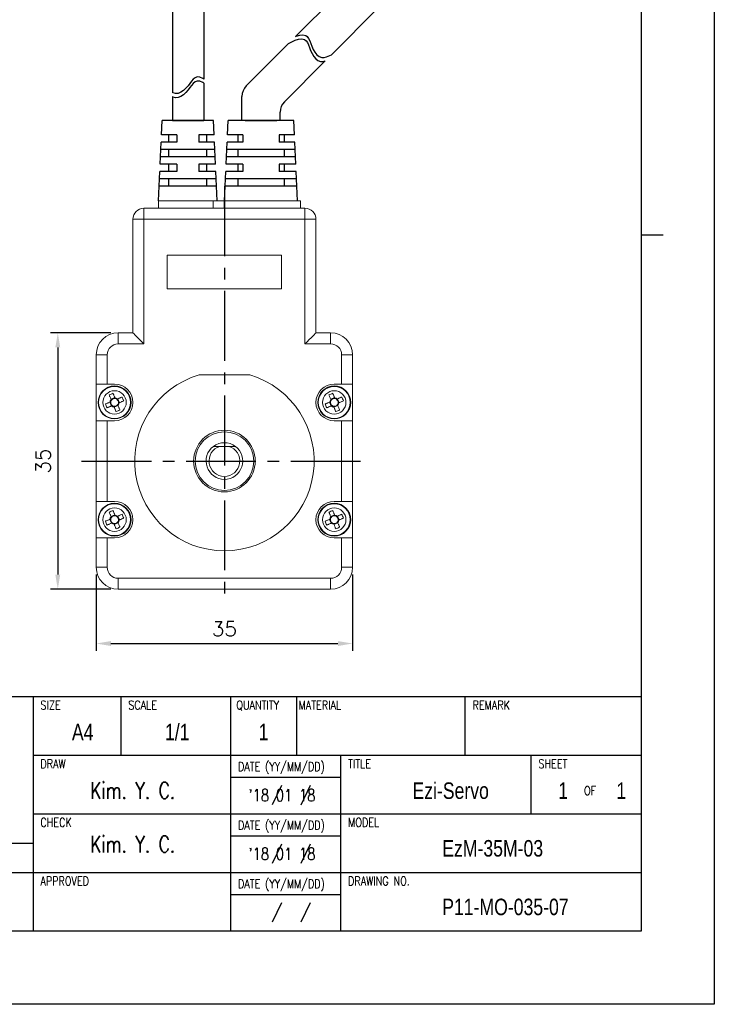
# Model space of a CAD drawing. Header units: millimetres. Extents: x 0 to 297, y 0 to 210.
# Tile 3 of 4: x 202 to 297, y 0 to 134. Entities that reach past the tile are written whole.
import ezdxf

# ---------------------------------------------------------------- set-up
doc = ezdxf.new("R2010")
doc.units = ezdxf.units.MM
doc.header["$PDSIZE"] = -1
doc.linetypes.add('CENTER2', pattern=[28.575, 19.05, -3.175, 3.175, -3.175])
doc.layers.add('DIM', color=3, linetype='Continuous')
doc.layers.add('SHEET', color=1, linetype='Continuous')
doc.styles.add('SHB', font='romans.shx', dxfattribs={"width": 0.75, "bigfont": 'whgtxt.shx'})
doc.styles.add('SHEET1', font='ROMANS.SHX', dxfattribs={"width": 0.8, "height": 3})
doc.styles.add('SHEET2', font='txt', dxfattribs={"width": 0.8, "height": 3})
doc.styles.get("Standard").update_dxf_attribs({"font": 'txt.shx', "bigfont": 'whgtxt.shx'})
doc.dimstyles.new('ISO-25', dxfattribs={"dimtxt": 2.5, "dimasz": 2.5, "dimexe": 1.25, "dimexo": 0.625, "dimtad": 1, "dimtxsty": 'Standard', "dimcen": 2.5, "dimadec": 0, "dimazin": 0, "dimtfac": 1, "dimtmove": 0, "dimatfit": 3, "dimfxl": 0, "dimarcsym": 0})

# ---------------------------------------------------------------- blocks, each defined once
blk = doc.blocks.new('*D192')
at = {"color": 8, "lineweight": -2}
for p, q in [((212.61, 58.64), (212.61, 48.24)), ((247.61, 58.64), (247.61, 48.24)), ((214.61, 49.24), (245.61, 49.24))]:
    blk.add_line(p, q, dxfattribs=at)
at = {"color": 8}
for points in [[(214.61, 49.57), (214.61, 48.9), (212.61, 49.24)], [(245.61, 49.57), (245.61, 48.9), (247.61, 49.24)]]:
    blk.add_solid(points, dxfattribs=at)
at = {"layer": 'Defpoints', "color": 0}
for p in [(212.61, 59.64), (247.61, 59.64), (247.61, 49.24)]:
    blk.add_point(p, dxfattribs=at)
at = {"color": 3, "insert": (230.11, 51.24), "char_height": 2, "attachment_point": 5}
blk.add_mtext('\\A1;35', dxfattribs=at)
blk = doc.blocks.new('*D193')
at = {"color": 8, "lineweight": -2}
for p, q in [((214.61, 91.64), (206.36, 91.64)), ((207.36, 89.64), (207.36, 58.64)), ((214.61, 56.64), (206.36, 56.64))]:
    blk.add_line(p, q, dxfattribs=at)
at = {"color": 8}
for points in [[(207.02, 89.64), (207.69, 89.64), (207.36, 91.64)], [(207.02, 58.64), (207.69, 58.64), (207.36, 56.64)]]:
    blk.add_solid(points, dxfattribs=at)
at = {"layer": 'Defpoints', "color": 0}
for p in [(215.61, 91.64), (207.36, 56.64), (215.61, 56.64)]:
    blk.add_point(p, dxfattribs=at)
at = {"color": 3, "insert": (205.36, 74.14), "char_height": 2, "attachment_point": 5, "rotation": 90}
blk.add_mtext('\\A1;35', dxfattribs=at)

msp = doc.modelspace()

# ---------------------------------------------------------------- linework, layer by layer
for p, q in [((245.9231, 138.1596), (239.834, 132.0706)), ((223, 135.9017), (223, 124.4598)), ((227.3, 135.9017), (227.3, 126.2756)), ((251.1231, 136.0057), (244.7075, 129.5901)), ((238.8797, 131.1162), (233.092, 125.3285)), ((243.8759, 128.7585), (238.292, 123.1746)), ((227.3, 125.7011), (227.3, 120.641)), ((223, 123.8854), (223, 120.641)), ((232.5062, 120.641), (232.5062, 123.9143)), ((237.7062, 120.641), (237.7062, 121.7604)), ((221.5153, 118.641), (221.6062, 120.641)), ((228.6062, 120.641), (221.6062, 120.641)), ((227.3, 120.641), (223, 120.641)), ((225.1062, 120.641), (227.3, 120.641)), ((228.6971, 118.641), (228.6062, 120.641)), ((230.5153, 118.641), (230.6062, 120.641)), ((239.6062, 120.641), (230.6062, 120.641)), ((237.7062, 120.641), (232.418, 120.641)), ((237.2562, 120.641), (232.9562, 120.641)), ((235.0624, 120.641), (237.2562, 120.641)), ((239.6971, 118.641), (239.6062, 120.641)), ((223.6062, 118.641), (221.5153, 118.641)), ((223.6062, 118.641), (221.5153, 118.641)), ((222.5062, 117.641), (222.5062, 118.641)), ((223.6062, 118.641), (223.6062, 117.641)), ((228.6971, 118.641), (226.6062, 118.641)), ((226.6062, 118.641), (226.6062, 117.641)), ((227.7062, 117.641), (227.7062, 118.641)), ((232.6062, 118.641), (230.5153, 118.641)), ((232.6062, 118.641), (230.5153, 118.641)), ((231.9562, 118.641), (231.9562, 117.641)), ((232.6062, 118.641), (232.6062, 117.641)), ((239.6971, 118.641), (237.6062, 118.641)), ((237.6062, 118.641), (237.6062, 117.641)), ((238.2562, 118.641), (238.2562, 117.641)), ((221.3335, 114.641), (221.4698, 117.641)), ((223.6062, 117.641), (221.4698, 117.641)), ((223.6062, 117.641), (221.4698, 117.641)), ((228.7426, 117.641), (226.6062, 117.641)), ((228.8789, 114.641), (228.7426, 117.641)), ((230.3335, 114.641), (230.4698, 117.641)), ((232.6062, 117.641), (230.4698, 117.641)), ((232.6062, 117.641), (230.4698, 117.641)), ((239.7426, 117.641), (237.6062, 117.641)), ((239.8789, 114.641), (239.7426, 117.641)), ((228.8335, 115.641), (221.3789, 115.641)), ((228.788, 116.641), (221.4244, 116.641)), ((222.5062, 115.641), (222.5062, 116.641)), ((227.7062, 115.641), (227.7062, 116.641)), ((239.8335, 115.641), (230.3789, 115.641)), ((239.788, 116.641), (230.4244, 116.641)), ((231.9562, 116.641), (231.9562, 115.641)), ((238.2562, 116.641), (238.2562, 115.641)), ((223.6062, 114.641), (221.3335, 114.641)), ((222.5062, 113.641), (222.5062, 114.641)), ((223.6062, 114.641), (223.6062, 113.641)), ((228.8789, 114.641), (226.6062, 114.641)), ((226.6062, 114.641), (226.6062, 113.641)), ((227.7062, 113.641), (227.7062, 114.641)), ((232.6062, 114.641), (230.3335, 114.641)), ((231.9562, 114.641), (231.9562, 113.641)), ((232.6062, 114.641), (232.6062, 113.641)), ((239.8789, 114.641), (237.6062, 114.641)), ((237.6062, 114.641), (237.6062, 113.641)), ((238.2562, 114.641), (238.2562, 113.641)), ((221.1062, 109.641), (221.288, 113.641)), ((223.6062, 113.641), (221.288, 113.641)), ((228.9244, 113.641), (226.6062, 113.641)), ((229.1062, 109.641), (228.9244, 113.641)), ((230.1062, 109.641), (230.288, 113.641)), ((232.6062, 113.641), (230.288, 113.641)), ((239.9244, 113.641), (237.6062, 113.641)), ((240.1062, 109.641), (239.9244, 113.641)), ((229.0153, 111.641), (221.1971, 111.641)), ((228.9698, 112.641), (221.2426, 112.641)), ((222.5062, 111.641), (222.5062, 112.641)), ((227.7062, 111.641), (227.7062, 112.641)), ((240.0153, 111.641), (230.1971, 111.641)), ((239.9698, 112.641), (230.2426, 112.641)), ((231.9562, 112.641), (231.9562, 111.641)), ((238.2562, 112.641), (238.2562, 111.641))]:
    msp.add_line(p, q)
at = {"color": 0}
for p, q in [((239.7532, 131.5611), (240.222, 131.7218)), ((239.834, 132.0706), (239.9156, 132.1121)), ((239.9156, 132.1121), (240.3844, 132.2729)), ((240.222, 131.7218), (240.6648, 131.7767)), ((240.3844, 132.2729), (240.8272, 132.3278)), ((240.6648, 131.7767), (241.0412, 131.6895)), ((240.8272, 132.3278), (241.2036, 132.2405)), ((241.0412, 131.6895), (241.2661, 131.509)), ((241.2036, 132.2405), (241.4285, 132.06)), ((241.4285, 132.06), (241.6071, 131.7967)), ((241.6071, 131.7967), (241.7565, 131.4737)), ((238.8797, 131.1162), (239.7532, 131.5611)), ((241.2661, 131.509), (241.4447, 131.2457)), ((241.4447, 131.2457), (241.5942, 130.9226)), ((241.5942, 130.9226), (241.7321, 130.5631)), ((241.7321, 130.5631), (241.8768, 130.1898)), ((241.7565, 131.4737), (241.8945, 131.1141)), ((241.8945, 131.1141), (242.0392, 130.7408)), ((242.0392, 130.7408), (242.2363, 130.3135)), ((241.8768, 130.1898), (242.0739, 129.7625)), ((242.0739, 129.7625), (242.306, 129.3733)), ((242.2363, 130.3135), (242.4684, 129.9243)), ((242.306, 129.3733), (242.5738, 129.0474)), ((242.4684, 129.9243), (242.7362, 129.5985)), ((242.5738, 129.0474), (242.8795, 128.8098)), ((242.7362, 129.5985), (243.0419, 129.3608)), ((243.0419, 129.3608), (243.3869, 129.2365)), ((243.3869, 129.2365), (243.715, 129.2334)), ((243.715, 129.2334), (244.0573, 129.314)), ((244.0573, 129.314), (244.7075, 129.5901)), ((242.8795, 128.8098), (243.2245, 128.6854)), ((243.2245, 128.6854), (243.5526, 128.6823)), ((243.5526, 128.6823), (243.8759, 128.7585)), ((226.1089, 126.4584), (225.8632, 126.2563)), ((226.3757, 126.5679), (226.1089, 126.4584)), ((226.7614, 126.5452), (226.3757, 126.5679)), ((227.1706, 126.3674), (226.7614, 126.5452)), ((227.3, 126.2756), (227.1706, 126.3674)), ((224.8404, 125.0115), (224.5077, 124.7037)), ((225.1502, 125.3656), (224.8404, 125.0115)), ((225.3945, 125.6828), (225.1502, 125.3656)), ((225.3945, 125.1083), (225.1502, 124.7911)), ((225.6285, 125.9887), (225.3945, 125.6828)), ((225.6285, 125.4142), (225.3945, 125.1083)), ((225.8632, 126.2563), (225.6285, 125.9887)), ((225.8632, 125.6818), (225.6285, 125.4142)), ((226.1089, 125.8839), (225.8632, 125.6818)), ((226.3757, 125.9935), (226.1089, 125.8839)), ((226.7614, 125.9708), (226.3757, 125.9935)), ((227.1706, 125.7929), (226.7614, 125.9708)), ((227.3, 125.7011), (227.1706, 125.7929)), ((223.1167, 124.3934), (223, 124.4598)), ((223.1167, 123.8189), (223, 123.8854)), ((223.4322, 124.3036), (223.1167, 124.3934)), ((223.4322, 123.7291), (223.1167, 123.8189)), ((223.7983, 124.3254), (223.4322, 124.3036)), ((223.7983, 123.7509), (223.4322, 123.7291)), ((224.1587, 124.4669), (223.7983, 124.3254)), ((224.1587, 123.8924), (223.7983, 123.7509)), ((224.5077, 124.7037), (224.1587, 124.4669)), ((224.5077, 124.1293), (224.1587, 123.8924)), ((224.8404, 124.437), (224.5077, 124.1293)), ((225.1502, 124.7911), (224.8404, 124.437))]:
    msp.add_line(p, q, dxfattribs=at)
at = {"lineweight": 35}
for p, q in [((223, 120.641), (225.1062, 120.641)), ((232.9562, 120.641), (235.0624, 120.641))]:
    msp.add_line(p, q, dxfattribs=at)
at = {"color": 1, "linetype": 'CENTER2', "ltscale": 0.5}
for p, q in [((230.1062, 111.641), (230.1062, 54.641)), ((210.6062, 74.141), (249.6062, 74.141))]:
    msp.add_line(p, q, dxfattribs=at)
at = {"color": 7, "linetype": 'Continuous', "lineweight": 15}
for p, q in [((221.1062, 109.641), (221.1062, 108.641)), ((221.1062, 109.641), (228.5703, 109.641)), ((228.5703, 109.641), (228.5703, 108.641)), ((230.0902, 109.641), (228.5703, 109.641)), ((230.0902, 109.641), (230.0902, 108.641)), ((230.0902, 109.641), (240.5062, 109.641)), ((240.5062, 109.641), (240.5062, 108.641)), ((219.1062, 107.141), (219.1062, 108.641)), ((219.1062, 108.641), (241.1062, 108.641)), ((241.1062, 107.141), (241.1062, 108.641)), ((217.6062, 91.641), (217.6062, 107.141)), ((219.1062, 107.141), (217.6062, 107.141)), ((219.1062, 107.141), (219.1062, 90.141)), ((241.1062, 107.141), (219.1062, 107.141)), ((241.1062, 90.141), (241.1062, 107.141)), ((241.1062, 107.141), (242.6062, 107.141)), ((242.6062, 107.141), (242.6062, 91.641)), ((237.9062, 102.241), (222.3062, 102.241)), ((222.3062, 102.241), (222.3062, 97.641)), ((237.9062, 97.641), (237.9062, 102.241)), ((222.3062, 97.641), (237.9062, 97.641)), ((215.6062, 91.641), (217.6062, 91.641)), ((215.6062, 91.641), (215.6062, 90.141)), ((242.6062, 91.641), (244.6062, 91.641)), ((244.6062, 90.141), (244.6062, 91.641)), ((219.1062, 90.141), (215.6062, 90.141)), ((244.6062, 90.141), (241.1062, 90.141)), ((212.6062, 88.641), (214.1062, 88.641)), ((212.6062, 84.641), (212.6062, 88.641)), ((214.1062, 88.641), (214.1062, 84.641)), ((246.1062, 88.641), (247.6062, 88.641)), ((246.1062, 84.641), (246.1062, 88.641)), ((247.6062, 88.641), (247.6062, 84.641)), ((233.5703, 85.891), (226.6421, 85.891)), ((214.1062, 84.641), (212.6062, 84.641)), ((212.6062, 84.641), (212.6062, 79.641)), ((215.1062, 84.641), (214.1062, 84.641)), ((245.1062, 84.641), (246.1062, 84.641)), ((247.6062, 84.641), (246.1062, 84.641)), ((247.6062, 79.641), (247.6062, 84.641)), ((214.6683, 81.6506), (214.4498, 82.1793)), ((214.6158, 82.579), (215.1445, 82.7974)), ((215.5442, 82.6314), (215.7626, 82.1028)), ((244.6683, 81.6506), (244.4498, 82.1793)), ((244.6158, 82.579), (245.1445, 82.7974)), ((245.5442, 82.6314), (245.7626, 82.1028)), ((215.5966, 81.7031), (215.0679, 81.4847)), ((245.5966, 81.7031), (245.0679, 81.4847)), ((212.6062, 68.641), (212.6062, 79.641)), ((212.6062, 79.641), (214.1062, 79.641)), ((214.1062, 79.641), (214.1062, 68.641)), ((215.1062, 79.641), (214.1062, 79.641)), ((245.1062, 79.641), (246.1062, 79.641)), ((246.1062, 68.641), (246.1062, 79.641)), ((246.1062, 79.641), (247.6062, 79.641)), ((247.6062, 79.641), (247.6062, 68.641)), ((228.6062, 76.141), (229.4659, 76.141)), ((229.4659, 76.141), (230.7465, 76.141)), ((230.7465, 76.141), (231.6062, 76.141)), ((214.1062, 68.641), (212.6062, 68.641)), ((212.6062, 68.641), (212.6062, 63.641)), ((215.1062, 68.641), (214.1062, 68.641)), ((245.1062, 68.641), (246.1062, 68.641)), ((247.6062, 68.641), (246.1062, 68.641)), ((247.6062, 63.641), (247.6062, 68.641)), ((214.6683, 65.6506), (214.4498, 66.1793)), ((214.6158, 66.579), (215.1445, 66.7974)), ((215.5442, 66.6314), (215.7626, 66.1028)), ((244.6683, 65.6506), (244.4498, 66.1793)), ((244.6158, 66.579), (245.1445, 66.7974)), ((245.5442, 66.6314), (245.7626, 66.1028)), ((215.5966, 65.7031), (215.0679, 65.4847)), ((245.5966, 65.7031), (245.0679, 65.4847)), ((212.6062, 59.641), (212.6062, 63.641)), ((212.6062, 63.641), (214.1062, 63.641)), ((214.1062, 63.641), (214.1062, 59.641)), ((215.1062, 63.641), (214.1062, 63.641)), ((245.1062, 63.641), (246.1062, 63.641)), ((246.1062, 59.641), (246.1062, 63.641)), ((246.1062, 63.641), (247.6062, 63.641)), ((247.6062, 63.641), (247.6062, 59.641)), ((212.6062, 59.641), (214.1062, 59.641)), ((247.6062, 59.641), (246.1062, 59.641)), ((215.6062, 58.141), (244.6062, 58.141)), ((215.6062, 56.641), (215.6062, 58.141)), ((244.6062, 56.641), (244.6062, 58.141)), ((244.6062, 56.641), (215.6062, 56.641))]:
    msp.add_line(p, q, dxfattribs=at)
at = {"color": 4}
msp.add_line((287, 105), (290, 105), dxfattribs=at)
at = {"color": 6}
msp.add_lwpolyline([(0, 210), (297, 210), (297, 0), (0, 0)], close=True, dxfattribs=at)
at = {"color": 4}
msp.add_lwpolyline([(10, 200), (287, 200), (287, 10), (10, 10)], close=True, dxfattribs=at)
at = {"color": 7, "linetype": 'Continuous', "lineweight": 15, "flags": 128}
for points in [[(219.1062, 90.141), (218.8136, 90.4337), (218.5322, 90.7151), (218.2729, 90.9744), (218.0456, 91.2017), (217.859, 91.3882), (217.7204, 91.5269), (217.635, 91.6122), (217.6062, 91.641)], [(241.1062, 90.141), (241.3988, 90.4337), (241.6802, 90.7151), (241.9396, 90.9744), (242.1669, 91.2017), (242.3534, 91.3882), (242.492, 91.5269), (242.5774, 91.6122), (242.6062, 91.641)], [(215.1575, 82.7658), (215.1251, 82.8443), (215.0927, 82.9227), (215.0604, 83.0009), (215.0281, 83.079), (214.9959, 83.157), (214.9638, 83.2347), (214.9318, 83.3122), (214.8998, 83.3895)], [(245.1575, 82.7658), (245.1251, 82.8443), (245.0927, 82.9227), (245.0604, 83.0009), (245.0281, 83.079), (244.9959, 83.157), (244.9638, 83.2347), (244.9318, 83.3122), (244.8998, 83.3895)], [(214.4814, 82.1923), (214.4029, 82.1599), (214.3245, 82.1275), (214.2463, 82.0952), (214.1682, 82.0629), (214.0903, 82.0307), (214.0126, 81.9986), (213.935, 81.9666), (213.8577, 81.9347)], [(214.3712, 83.1711), (214.4031, 83.0938), (214.4352, 83.0163), (214.4673, 82.9385), (214.4995, 82.8606), (214.5317, 82.7825), (214.5641, 82.7043), (214.5964, 82.6259), (214.6289, 82.5474)], [(216.1363, 82.8761), (216.059, 82.8441), (215.9814, 82.8121), (215.9037, 82.78), (215.8258, 82.7478), (215.7477, 82.7155), (215.6695, 82.6832), (215.5911, 82.6508), (215.5126, 82.6184)], [(215.731, 82.0897), (215.8095, 82.1222), (215.8879, 82.1545), (215.9661, 82.1869), (216.0442, 82.2191), (216.1221, 82.2513), (216.1999, 82.2834), (216.2774, 82.3155), (216.3547, 82.3474)], [(244.4814, 82.1923), (244.4029, 82.1599), (244.3245, 82.1275), (244.2463, 82.0952), (244.1682, 82.0629), (244.0903, 82.0307), (244.0126, 81.9986), (243.935, 81.9666), (243.8577, 81.9347)], [(244.3712, 83.1711), (244.4031, 83.0938), (244.4352, 83.0163), (244.4673, 82.9385), (244.4995, 82.8606), (244.5317, 82.7825), (244.5641, 82.7043), (244.5964, 82.6259), (244.6289, 82.5474)], [(246.1363, 82.8761), (246.059, 82.8441), (245.9814, 82.8121), (245.9037, 82.78), (245.8258, 82.7478), (245.7477, 82.7155), (245.6695, 82.6832), (245.5911, 82.6508), (245.5126, 82.6184)], [(245.731, 82.0897), (245.8095, 82.1222), (245.8879, 82.1545), (245.9661, 82.1869), (246.0442, 82.2191), (246.1221, 82.2513), (246.1999, 82.2834), (246.2774, 82.3155), (246.3547, 82.3474)], [(214.0761, 81.406), (214.1534, 81.4379), (214.231, 81.47), (214.3087, 81.5021), (214.3866, 81.5343), (214.4647, 81.5665), (214.543, 81.5989), (214.6213, 81.6313), (214.6998, 81.6637)], [(215.0549, 81.5162), (215.0873, 81.4377), (215.1197, 81.3594), (215.152, 81.2811), (215.1843, 81.203), (215.2165, 81.1251), (215.2486, 81.0474), (215.2806, 80.9698), (215.3126, 80.8925)], [(215.8413, 81.1109), (215.8093, 81.1883), (215.7773, 81.2658), (215.7452, 81.3435), (215.713, 81.4215), (215.6807, 81.4995), (215.6484, 81.5778), (215.616, 81.6562), (215.5836, 81.7347)], [(244.0761, 81.406), (244.1534, 81.4379), (244.231, 81.47), (244.3087, 81.5021), (244.3866, 81.5343), (244.4647, 81.5665), (244.543, 81.5989), (244.6213, 81.6313), (244.6998, 81.6637)], [(245.0549, 81.5162), (245.0873, 81.4377), (245.1197, 81.3594), (245.152, 81.2811), (245.1843, 81.203), (245.2165, 81.1251), (245.2486, 81.0474), (245.2806, 80.9698), (245.3126, 80.8925)], [(245.8413, 81.1109), (245.8093, 81.1883), (245.7773, 81.2658), (245.7452, 81.3435), (245.713, 81.4215), (245.6807, 81.4995), (245.6484, 81.5778), (245.616, 81.6562), (245.5836, 81.7347)], [(215.1575, 66.7658), (215.1251, 66.8443), (215.0927, 66.9227), (215.0604, 67.0009), (215.0281, 67.079), (214.9959, 67.157), (214.9638, 67.2347), (214.9318, 67.3122), (214.8998, 67.3895)], [(245.1575, 66.7658), (245.1251, 66.8443), (245.0927, 66.9227), (245.0604, 67.0009), (245.0281, 67.079), (244.9959, 67.157), (244.9638, 67.2347), (244.9318, 67.3122), (244.8998, 67.3895)], [(214.4814, 66.1923), (214.4029, 66.1599), (214.3245, 66.1275), (214.2463, 66.0952), (214.1682, 66.0629), (214.0903, 66.0307), (214.0126, 65.9986), (213.935, 65.9666), (213.8577, 65.9347)], [(214.3712, 67.1711), (214.4031, 67.0938), (214.4352, 67.0163), (214.4673, 66.9385), (214.4995, 66.8606), (214.5317, 66.7825), (214.5641, 66.7043), (214.5964, 66.6259), (214.6289, 66.5474)], [(216.1363, 66.8761), (216.059, 66.8441), (215.9814, 66.8121), (215.9037, 66.78), (215.8258, 66.7478), (215.7477, 66.7155), (215.6695, 66.6832), (215.5911, 66.6508), (215.5126, 66.6184)], [(215.731, 66.0897), (215.8095, 66.1222), (215.8879, 66.1545), (215.9661, 66.1869), (216.0442, 66.2191), (216.1221, 66.2513), (216.1999, 66.2834), (216.2774, 66.3155), (216.3547, 66.3474)], [(244.4814, 66.1923), (244.4029, 66.1599), (244.3245, 66.1275), (244.2463, 66.0952), (244.1682, 66.0629), (244.0903, 66.0307), (244.0126, 65.9986), (243.935, 65.9666), (243.8577, 65.9347)], [(244.3712, 67.1711), (244.4031, 67.0938), (244.4352, 67.0163), (244.4673, 66.9385), (244.4995, 66.8606), (244.5317, 66.7825), (244.5641, 66.7043), (244.5964, 66.6259), (244.6289, 66.5474)], [(246.1363, 66.8761), (246.059, 66.8441), (245.9814, 66.8121), (245.9037, 66.78), (245.8258, 66.7478), (245.7477, 66.7155), (245.6695, 66.6832), (245.5911, 66.6508), (245.5126, 66.6184)], [(245.731, 66.0897), (245.8095, 66.1222), (245.8879, 66.1545), (245.9661, 66.1869), (246.0442, 66.2191), (246.1221, 66.2513), (246.1999, 66.2834), (246.2774, 66.3155), (246.3547, 66.3474)], [(214.0761, 65.406), (214.1534, 65.4379), (214.231, 65.47), (214.3087, 65.5021), (214.3866, 65.5343), (214.4647, 65.5665), (214.543, 65.5989), (214.6213, 65.6313), (214.6998, 65.6637)], [(215.0549, 65.5162), (215.0873, 65.4377), (215.1197, 65.3594), (215.152, 65.2811), (215.1843, 65.203), (215.2165, 65.1251), (215.2486, 65.0474), (215.2806, 64.9698), (215.3126, 64.8925)], [(215.8413, 65.1109), (215.8093, 65.1883), (215.7773, 65.2658), (215.7452, 65.3435), (215.713, 65.4215), (215.6807, 65.4995), (215.6484, 65.5778), (215.616, 65.6562), (215.5836, 65.7347)], [(244.0761, 65.406), (244.1534, 65.4379), (244.231, 65.47), (244.3087, 65.5021), (244.3866, 65.5343), (244.4647, 65.5665), (244.543, 65.5989), (244.6213, 65.6313), (244.6998, 65.6637)], [(245.0549, 65.5162), (245.0873, 65.4377), (245.1197, 65.3594), (245.152, 65.2811), (245.1843, 65.203), (245.2165, 65.1251), (245.2486, 65.0474), (245.2806, 64.9698), (245.3126, 64.8925)], [(245.8413, 65.1109), (245.8093, 65.1883), (245.7773, 65.2658), (245.7452, 65.3435), (245.713, 65.4215), (245.6807, 65.4995), (245.6484, 65.5778), (245.616, 65.6562), (245.5836, 65.7347)]]:
    msp.add_lwpolyline(points, dxfattribs=at)
at = {"color": 7, "linetype": 'Continuous', "lineweight": 15}
for centre, radius in [((215.1062, 82.141), 2.25), ((215.1062, 82.141), 2.1816), ((215.1062, 82.141), 1.5976), ((245.1062, 82.141), 2.25), ((245.1062, 82.141), 2.1816), ((245.1062, 82.141), 1.5976), ((230.1062, 74.141), 4.2), ((230.1062, 74.141), 4), ((215.1062, 66.141), 2.25), ((215.1062, 66.141), 2.1816), ((215.1062, 66.141), 1.5976), ((245.1062, 66.141), 2.25), ((245.1062, 66.141), 2.1816), ((245.1062, 66.141), 1.5976)]:
    msp.add_circle(centre, radius, dxfattribs=at)
for centre in [(234.5062, 123.9143), (239.7062, 121.7604)]:
    msp.add_arc(centre, 2, 135, 180)
for centre, radius, start, end in [((219.1062, 107.141), 1.5, 90, 180), ((241.1062, 107.141), 1.5, 0, 90), ((215.6062, 88.641), 3, 90, 180), ((244.6062, 88.641), 3, 0, 90), ((215.6062, 88.641), 1.5, 90, 180), ((244.6062, 88.641), 1.5, 0, 90), ((230.1062, 74.141), 12.25, 106.426421, 73.573579), ((219.5991, 71.2665), 13.002, 111.187944, 113.708772), ((215.1062, 82.141), 2.5, 270, 90), ((245.1062, 82.141), 2.5, 90, 270), ((249.5996, 71.2653), 13.0032, 111.187914, 113.708517), ((215.1062, 82.141), 0.6269, 139.591129, 175.305433), ((215.1062, 82.141), 0.5299, 169.783668, 235.112893), ((215.1062, 82.141), 0.5299, 145.112893, 169.783668), ((215.1062, 82.141), 0.5299, 79.783668, 145.112893), ((215.1062, 82.141), 0.6269, 49.591129, 85.305433), ((215.1062, 82.141), 0.5299, 55.112893, 79.783668), ((215.1062, 82.141), 0.5299, 349.783668, 55.112893), ((215.1062, 82.141), 0.5299, 325.112893, 349.783668), ((215.1062, 82.141), 0.6269, 319.591129, 355.305433), ((204.2377, 77.6506), 12.9955, 21.187529, 23.709633), ((245.1062, 82.141), 0.6269, 139.591129, 175.305433), ((245.1062, 82.141), 0.5299, 169.783668, 235.112893), ((245.1062, 82.141), 0.5299, 145.112893, 169.783668), ((245.1062, 82.141), 0.5299, 79.783668, 145.112893), ((245.1062, 82.141), 0.6269, 49.591129, 85.305433), ((245.1062, 82.141), 0.5299, 55.112893, 79.783668), ((245.1062, 82.141), 0.5299, 349.783668, 55.112893), ((245.1062, 82.141), 0.5299, 325.112893, 349.783668), ((245.1062, 82.141), 0.6269, 319.591129, 355.305433), ((234.2341, 77.6492), 12.9993, 21.187561, 23.708911), ((225.9907, 86.6379), 13.0127, 201.188515, 203.707267), ((215.1062, 82.141), 0.6269, 229.591129, 265.305433), ((215.1062, 82.141), 0.5299, 235.112893, 259.783668), ((215.1062, 82.141), 0.5299, 259.783668, 325.112893), ((210.6117, 93.0196), 13.0064, 291.188281, 293.708263), ((255.9864, 86.6363), 13.0081, 201.188754, 203.708408), ((245.1062, 82.141), 0.6269, 229.591129, 265.305433), ((245.1062, 82.141), 0.5299, 235.112893, 259.783668), ((245.1062, 82.141), 0.5299, 259.783668, 325.112893), ((240.6133, 93.0158), 13.0022, 291.187731, 293.708528), ((230.1062, 74.141), 2.5, 53.130102, 126.869898), ((230.1062, 74.141), 2.5, 126.869898, 53.130102), ((230.1062, 74.141), 2.1, 107.75279, 72.24721), ((215.1062, 66.141), 2.5, 270, 90), ((245.1062, 66.141), 2.5, 90, 270), ((219.5991, 55.2664), 13.002, 111.187883, 113.708703), ((249.5996, 55.2653), 13.0033, 111.187853, 113.708448), ((225.9907, 70.6379), 13.0127, 201.188532, 203.707285), ((215.1062, 66.141), 0.6269, 139.591129, 175.305433), ((215.1062, 66.141), 0.5299, 169.783668, 235.112893), ((215.1062, 66.141), 0.5299, 145.112893, 169.783668), ((215.1062, 66.141), 0.5299, 79.783668, 145.112893), ((215.1062, 66.141), 0.6269, 49.591129, 85.305433), ((215.1062, 66.141), 0.5299, 55.112893, 79.783668), ((215.1062, 66.141), 0.5299, 349.783668, 55.112893), ((215.1062, 66.141), 0.5299, 325.112893, 349.783668), ((215.1062, 66.141), 0.6269, 319.591129, 355.305433), ((204.2377, 61.6506), 12.9955, 21.187546, 23.709651), ((255.9864, 70.6363), 13.0081, 201.188771, 203.708426), ((245.1062, 66.141), 0.6269, 139.591129, 175.305433), ((245.1062, 66.141), 0.5299, 169.783668, 235.112893), ((245.1062, 66.141), 0.5299, 145.112893, 169.783668), ((245.1062, 66.141), 0.5299, 79.783668, 145.112893), ((245.1062, 66.141), 0.6269, 49.591129, 85.305433), ((245.1062, 66.141), 0.5299, 55.112893, 79.783668), ((245.1062, 66.141), 0.5299, 349.783668, 55.112893), ((245.1062, 66.141), 0.5299, 325.112893, 349.783668), ((245.1062, 66.141), 0.6269, 319.591129, 355.305433), ((234.2341, 61.6492), 12.9993, 21.187579, 23.708929), ((215.1062, 66.141), 0.6269, 229.591129, 265.305433), ((215.1062, 66.141), 0.5299, 235.112893, 259.783668), ((215.1062, 66.141), 0.5299, 259.783668, 325.112893), ((210.6115, 77.0201), 13.0069, 291.188372, 293.708257), ((245.1062, 66.141), 0.6269, 229.591129, 265.305433), ((245.1062, 66.141), 0.5299, 235.112893, 259.783668), ((245.1062, 66.141), 0.5299, 259.783668, 325.112893), ((240.6131, 77.0163), 13.0027, 291.187822, 293.708522), ((215.6062, 59.641), 3, 180, 270), ((215.6062, 59.641), 1.5, 180, 270), ((244.6062, 59.641), 3, 270, 0), ((244.6062, 59.641), 1.5, 270, 0)]:
    msp.add_arc(centre, radius, start, end, dxfattribs=at)
for points, knots in [([(214.5847, 82.235), (214.5598, 82.2247), (214.5248, 82.2103), (214.4911, 82.1964), (214.4814, 82.1923)], [0, 0, 0, 0, 0.71172466, 1, 1, 1, 1]), ([(214.6289, 82.5474), (214.6405, 82.5193), (214.6545, 82.4855), (214.6691, 82.4501), (214.6715, 82.4441)], [0, 0, 0, 0, 0.83002708, 1, 1, 1, 1]), ([(215.2002, 82.6625), (215.1899, 82.6875), (215.1754, 82.7225), (215.1615, 82.7561), (215.1575, 82.7658)], [0, 0, 0, 0, 0.71172444, 1, 1, 1, 1]), ([(215.5126, 82.6184), (215.4845, 82.6068), (215.4507, 82.5928), (215.4153, 82.5782), (215.4093, 82.5757)], [0, 0, 0, 0, 0.83002716, 1, 1, 1, 1]), ([(215.6277, 82.047), (215.6526, 82.0573), (215.6877, 82.0718), (215.7213, 82.0857), (215.731, 82.0897)], [0, 0, 0, 0, 0.71172465, 1, 1, 1, 1]), ([(244.5847, 82.235), (244.5598, 82.2247), (244.5248, 82.2103), (244.4911, 82.1964), (244.4814, 82.1923)], [0, 0, 0, 0, 0.71172452, 1, 1, 1, 1]), ([(244.6289, 82.5474), (244.6405, 82.5193), (244.6545, 82.4855), (244.6691, 82.4501), (244.6715, 82.4441)], [0, 0, 0, 0, 0.83002701, 1, 1, 1, 1]), ([(245.2002, 82.6625), (245.1899, 82.6875), (245.1754, 82.7225), (245.1615, 82.7561), (245.1575, 82.7658)], [0, 0, 0, 0, 0.711724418, 1, 1, 1, 1]), ([(245.5126, 82.6184), (245.4845, 82.6068), (245.4507, 82.5928), (245.4153, 82.5782), (245.4093, 82.5757)], [0, 0, 0, 0, 0.83002713, 1, 1, 1, 1]), ([(245.6277, 82.047), (245.6526, 82.0573), (245.6876, 82.0718), (245.7213, 82.0857), (245.731, 82.0897)], [0, 0, 0, 0, 0.71172451, 1, 1, 1, 1]), ([(214.6998, 81.6637), (214.7279, 81.6753), (214.7617, 81.6893), (214.7971, 81.7039), (214.8031, 81.7064)], [0, 0, 0, 0, 0.83002675, 1, 1, 1, 1]), ([(215.0122, 81.6195), (215.0225, 81.5946), (215.037, 81.5596), (215.0509, 81.5259), (215.0549, 81.5162)], [0, 0, 0, 0, 0.71172452, 1, 1, 1, 1]), ([(215.5836, 81.7347), (215.572, 81.7627), (215.558, 81.7966), (215.5434, 81.8319), (215.5409, 81.8379)], [0, 0, 0, 0, 0.830026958, 1, 1, 1, 1]), ([(244.6998, 81.6637), (244.7279, 81.6753), (244.7618, 81.6893), (244.7971, 81.7039), (244.8031, 81.7064)], [0, 0, 0, 0, 0.83002713, 1, 1, 1, 1]), ([(245.0122, 81.6195), (245.0225, 81.5946), (245.037, 81.5596), (245.0509, 81.5259), (245.0549, 81.5162)], [0, 0, 0, 0, 0.71172438, 1, 1, 1, 1]), ([(245.5836, 81.7347), (245.572, 81.7627), (245.558, 81.7966), (245.5434, 81.8319), (245.5409, 81.8379)], [0, 0, 0, 0, 0.83002706, 1, 1, 1, 1]), ([(214.5847, 66.235), (214.5598, 66.2247), (214.5248, 66.2103), (214.4911, 66.1964), (214.4814, 66.1923)], [0, 0, 0, 0, 0.71172466, 1, 1, 1, 1]), ([(214.6289, 66.5474), (214.6405, 66.5193), (214.6545, 66.4855), (214.6691, 66.4501), (214.6715, 66.4441)], [0, 0, 0, 0, 0.83002712, 1, 1, 1, 1]), ([(215.2002, 66.6625), (215.1899, 66.6875), (215.1754, 66.7225), (215.1615, 66.7561), (215.1575, 66.7658)], [0, 0, 0, 0, 0.71172444, 1, 1, 1, 1]), ([(215.5126, 66.6184), (215.4845, 66.6068), (215.4507, 66.5928), (215.4153, 66.5782), (215.4093, 66.5757)], [0, 0, 0, 0, 0.83002715, 1, 1, 1, 1]), ([(215.6277, 66.047), (215.6526, 66.0573), (215.6877, 66.0718), (215.7213, 66.0857), (215.731, 66.0897)], [0, 0, 0, 0, 0.71172466, 1, 1, 1, 1]), ([(244.5847, 66.235), (244.5598, 66.2247), (244.5248, 66.2103), (244.4911, 66.1964), (244.4814, 66.1923)], [0, 0, 0, 0, 0.71172452, 1, 1, 1, 1]), ([(244.6289, 66.5474), (244.6405, 66.5193), (244.6545, 66.4855), (244.6691, 66.4501), (244.6715, 66.4441)], [0, 0, 0, 0, 0.83002705, 1, 1, 1, 1]), ([(245.2002, 66.6625), (245.1899, 66.6875), (245.1754, 66.7225), (245.1615, 66.7561), (245.1575, 66.7658)], [0, 0, 0, 0, 0.71172441, 1, 1, 1, 1]), ([(245.5126, 66.6184), (245.4845, 66.6068), (245.4507, 66.5928), (245.4153, 66.5782), (245.4093, 66.5757)], [0, 0, 0, 0, 0.83002712, 1, 1, 1, 1]), ([(245.6277, 66.047), (245.6526, 66.0573), (245.6876, 66.0718), (245.7213, 66.0857), (245.731, 66.0897)], [0, 0, 0, 0, 0.711724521, 1, 1, 1, 1]), ([(214.6998, 65.6637), (214.7279, 65.6753), (214.7617, 65.6893), (214.7971, 65.7039), (214.8031, 65.7064)], [0, 0, 0, 0, 0.830026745, 1, 1, 1, 1]), ([(215.0122, 65.6195), (215.0225, 65.5946), (215.037, 65.5596), (215.0509, 65.5259), (215.0549, 65.5162)], [0, 0, 0, 0, 0.71172455, 1, 1, 1, 1]), ([(215.5836, 65.7347), (215.572, 65.7627), (215.558, 65.7966), (215.5434, 65.8319), (215.5409, 65.8379)], [0, 0, 0, 0, 0.83002694, 1, 1, 1, 1]), ([(244.6998, 65.6637), (244.7279, 65.6753), (244.7618, 65.6893), (244.7971, 65.7039), (244.8031, 65.7064)], [0, 0, 0, 0, 0.83002712, 1, 1, 1, 1]), ([(245.0122, 65.6195), (245.0225, 65.5946), (245.037, 65.5596), (245.0509, 65.5259), (245.0549, 65.5162)], [0, 0, 0, 0, 0.71172441, 1, 1, 1, 1]), ([(245.5836, 65.7347), (245.572, 65.7627), (245.558, 65.7966), (245.5434, 65.8319), (245.5409, 65.8379)], [0, 0, 0, 0, 0.83002703, 1, 1, 1, 1])]:
    msp.add_open_spline(points, degree=3, knots=knots, dxfattribs=at)
at = {"layer": 'SHEET', "color": 7}
for p, q in [((159, 42), (287, 42)), ((204, 42), (204, 10)), ((159, 22), (204, 22))]:
    msp.add_line(p, q, dxfattribs=at)
at = {"layer": 'SHEET'}
for p, q in [((216, 34), (216, 42)), ((231, 10), (231, 42)), ((240, 34), (240, 42)), ((263, 34), (263, 42)), ((204, 34), (287, 34)), ((246, 10), (246, 34)), ((272, 26), (272, 34)), ((231, 31), (246, 31)), ((237.8801, 29.8615), (236.6289, 27.2039)), ((241.7992, 29.8574), (240.5481, 27.1998)), ((204, 26), (287, 26)), ((231, 23), (246, 23)), ((237.8801, 21.8615), (236.6289, 19.2039)), ((241.7992, 21.8574), (240.5481, 19.1998)), ((159, 18), (287, 18)), ((231, 15), (246, 15)), ((237.8801, 13.8615), (236.6289, 11.2039)), ((241.7992, 13.8574), (240.5481, 11.1998))]:
    msp.add_line(p, q, dxfattribs=at)

# ---------------------------------------------------------------- texts
at = {"layer": 'DIM', "color": 3, "style": 'SHB', "width": 0.75}
for p in [(211.8051, 28.064), (211.8051, 20.7363)]:
    msp.add_text('Kim. Y. C.', height=2.25, dxfattribs=at).set_placement(p)
at = {"layer": 'SHEET', "style": 'SHEET1', "width": 0.8}
for s, p in [('SIZE', (204.9897, 40.2302)), ('SCALE', (216.9897, 40.2302)), ('QUANTITY', (231.7296, 40.2302)), ('MATERIAL', (240.2397, 40.2302)), ('REMARK', (263.9897, 40.2302)), ('DRAW', (204.9897, 32.2302)), ('DATE (YY/MM/DD)', (231.9639, 31.8409)), ('TITLE', (246.9897, 32.2302)), ('SHEET', (272.9897, 32.2302)), ('OF', (279.2077, 28.5546)), ('CHECK', (204.9897, 24.2302)), ('DATE (YY/MM/DD)', (231.9639, 23.8409)), ('MODEL', (246.9897, 24.2302)), ('APPROVED', (204.9897, 16.2302)), ('DATE (YY/MM/DD)', (231.9639, 15.8409)), ('DRAWING NO.', (246.9897, 16.2302))]:
    msp.add_text(s, height=1.2, dxfattribs=at).set_placement(p)
at = {"layer": 'SHEET', "color": 7, "style": 'SHEET2', "width": 0.8}
for s, p in [('A4', (209.2863, 36.034)), ('1/1', (221.9959, 36.034)), ('1', (234.7766, 36.034)), ('Ezi-Servo', (255.7838, 28.034)), ('1', (275.6812, 28.034)), ('1', (283.6392, 28.034)), ('EzM-35M-03 ', (259.8487, 20.1668)), ('P11-MO-035-07', (259.8487, 12.1668))]:
    msp.add_text(s, height=2.25, dxfattribs=at).set_placement(p)
at = {"layer": 'SHEET', "color": 3, "style": 'SHEET1', "width": 0.8}
for p in [(233.3819, 27.7103), (233.3819, 19.7103)]:
    msp.add_text("'18 01 18", height=1.65, dxfattribs=at).set_placement(p)

# ---------------------------------------------------------------- dimensions: what is measured, and where the dimension line sits
dim = msp.add_linear_dim(base=(207.3576, 56.641), p1=(215.6062, 91.641), p2=(215.6062, 56.641), angle=90, dimstyle='ISO-25', override={"dimtxt": 2, "dimasz": 2, "dimexe": 1, "dimexo": 1, "dimgap": 1, "dimdec": 3, "dimzin": 9, "dimdsep": 46, "dimcen": 0, "dimclrd": 8, "dimclre": 8, "dimclrt": 3, "dimadec": 3, "dimazin": 2, "dimtdec": 3, "dimfxl": 0.6, "dimtolj": 1, "dimtzin": 1, "dimarcsym": 1})
dim.commit()
dim.dimension.update_dxf_attribs({"geometry": '*D193', "text_midpoint": (205.3576, 74.141)})
dim = msp.add_linear_dim(base=(247.6062, 49.2367), p1=(212.6062, 59.641), p2=(247.6062, 59.641), dimstyle='ISO-25', override={"dimtxt": 2, "dimasz": 2, "dimexe": 1, "dimexo": 1, "dimgap": 1, "dimdec": 3, "dimzin": 9, "dimdsep": 46, "dimcen": 0, "dimclrd": 8, "dimclre": 8, "dimclrt": 3, "dimadec": 3, "dimazin": 2, "dimtp": 1, "dimtm": 1, "dimtdec": 3, "dimfxl": 0.6, "dimtolj": 1, "dimtzin": 9, "dimarcsym": 1})
dim.commit()
dim.dimension.update_dxf_attribs({"geometry": '*D192', "text_midpoint": (230.1062, 51.2367)})

doc.saveas('drawing.dxf')
